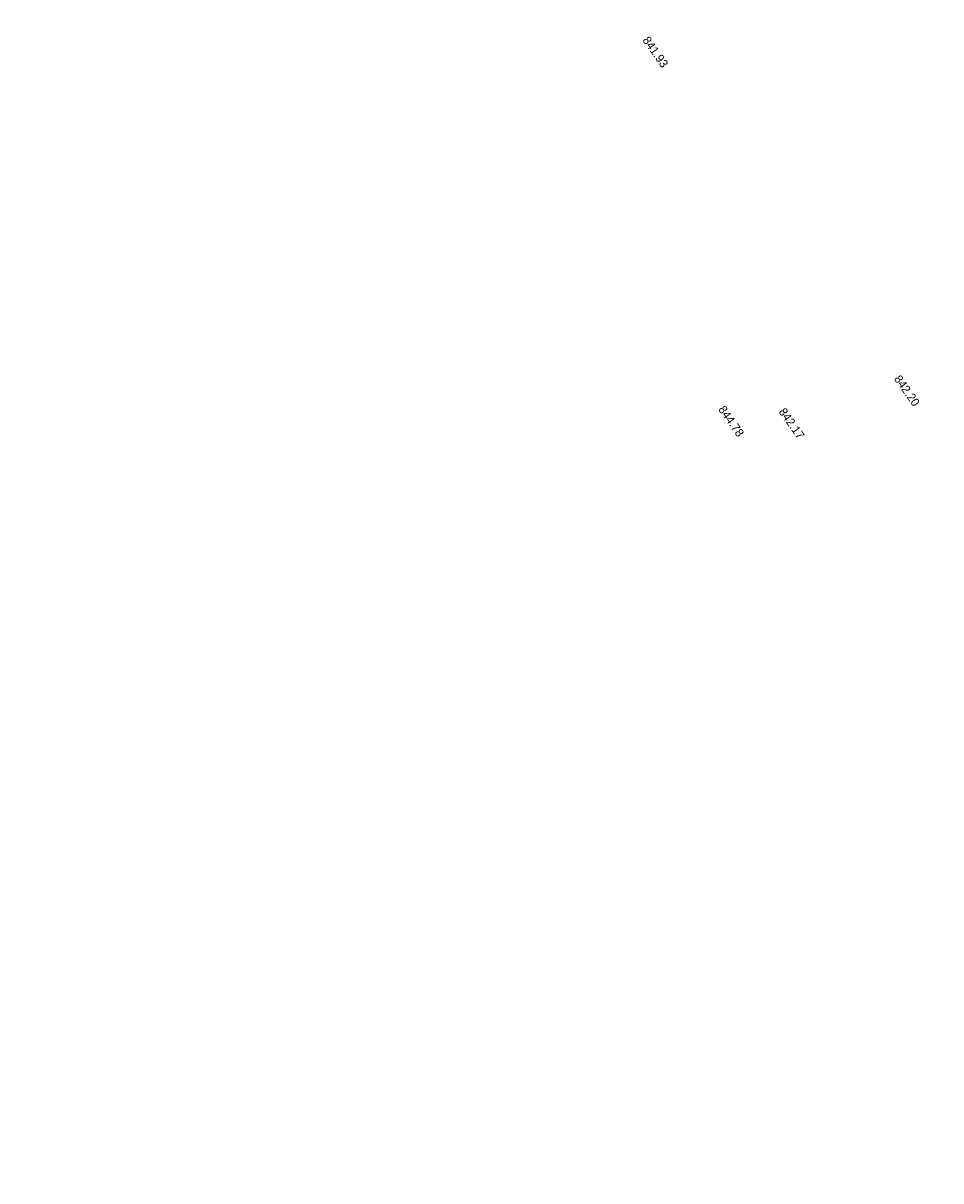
# Model space of a CAD drawing. Header units: millimetres. Extents: x 405709 to 406552, y 4254722 to 4255885.
# Tile 32 of 48: x 405789 to 405897, y 4255400 to 4255537. Entities that reach past the tile are written whole.
import ezdxf

# ---------------------------------------------------------------- set-up
doc = ezdxf.new("R2010")
doc.units = ezdxf.units.MM
doc.header["$LTSCALE"] = 0.5
doc.linetypes.add('CONTI', pattern=[0])
doc.layers.add('PI_OTDEFAULT', color=172, linetype='CONTI')
doc.styles.add('BM-431', font='txt')

msp = doc.modelspace()

# ---------------------------------------------------------------- hatches: boundary and pattern name
at = {"transparency": 33554687}
h = msp.add_hatch(dxfattribs=at)
h.set_pattern_fill('AR-HBONE', color=30, scale=0.005)
edge = h.paths.add_edge_path()
edge.add_line((406386.6, 4254899.2), (406388.73, 4254901.32))
edge.add_line((406182.57, 4255117.63), (406215.73, 4255080.21))
edge.add_line((406215.73, 4255080.21), (406248.84, 4255042.86))
edge.add_line((406248.84, 4255042.86), (406283.05, 4255007.73))
edge.add_line((406283.05, 4255007.73), (406318.27, 4254972.27))
edge.add_line((406318.27, 4254972.27), (406353.5, 4254936.79))
edge.add_line((406353.5, 4254936.79), (406388.73, 4254901.32))
edge.add_line((406388.73, 4254901.32), (406387.77, 4254900.36))
edge.add_line((406180.33, 4255115.65), (406213.49, 4255078.22))
edge.add_line((406213.49, 4255078.22), (406246.64, 4255040.82))
edge.add_line((406246.64, 4255040.82), (406280.91, 4255005.63))
edge.add_line((406280.91, 4255005.63), (406316.14, 4254970.16))
edge.add_line((406316.14, 4254970.16), (406351.37, 4254934.68))
edge.add_line((406351.37, 4254934.68), (406386.6, 4254899.2))
edge.add_line((406386.6, 4254899.2), (406386.92, 4254899.52))
edge.add_line((406182.57, 4255117.63), (406157.36, 4255152.31))
edge.add_line((406157.36, 4255152.31), (406147.04, 4255171.92))
edge.add_line((406147.04, 4255171.92), (406133.07, 4255198.46))
edge.add_line((406133.07, 4255198.46), (406131.1, 4255203.63))
edge.add_line((406131.1, 4255203.63), (406113.31, 4255250.39))
edge.add_line((406113.31, 4255250.39), (406102.62, 4255278.48))
edge.add_line((406102.62, 4255278.48), (406096.6, 4255297.62))
edge.add_line((406096.6, 4255297.62), (406081.88, 4255347.1))
edge.add_line((406081.88, 4255347.1), (406078.09, 4255359.84))
edge.add_line((406078.09, 4255359.84), (406072.14, 4255402.38))
edge.add_line((406072.14, 4255402.38), (406041.04, 4255445.31))
edge.add_line((406041.04, 4255445.31), (405903.1, 4255619.54))
edge.add_line((405903.1, 4255619.54), (405828.48, 4255714.88))
edge.add_line((405828.48, 4255714.88), (405791.31, 4255762.15))
edge.add_line((405788.96, 4255760.3), (405791.31, 4255762.15))
edge.add_line((405826.12, 4255713.03), (405788.96, 4255760.3))
edge.add_line((405900.74, 4255617.68), (405826.12, 4255713.03))
edge.add_line((406038.65, 4255443.5), (405900.74, 4255617.68))
edge.add_line((406069.27, 4255401.22), (406038.65, 4255443.5))
edge.add_line((406075.15, 4255359.2), (406069.27, 4255401.22))
edge.add_line((406079, 4255346.24), (406075.15, 4255359.2))
edge.add_line((406093.73, 4255296.75), (406079, 4255346.24))
edge.add_line((406099.79, 4255277.49), (406093.73, 4255296.75))
edge.add_line((406110.51, 4255249.33), (406099.79, 4255277.49))
edge.add_line((406128.3, 4255202.56), (406110.51, 4255249.33))
edge.add_line((406130.33, 4255197.22), (406128.3, 4255202.56))
edge.add_line((406144.38, 4255170.53), (406130.33, 4255197.22))
edge.add_line((406154.82, 4255150.7), (406144.38, 4255170.53))
edge.add_line((406180.33, 4255115.65), (406154.82, 4255150.7))

# ---------------------------------------------------------------- texts
at = {"layer": 'PI_OTDEFAULT', "color": 250, "ltscale": 3, "style": 'BM-431'}
for s, p in [('841.93', (405862.05, 4255535.1)), ('842.20', (405891.75, 4255495.1)), ('844.78', (405871, 4255491.5)), ('842.17', (405878.13, 4255491.23))]:
    msp.add_text(s, height=1, rotation=305, dxfattribs=at).set_placement(p)

doc.saveas('drawing.dxf')
